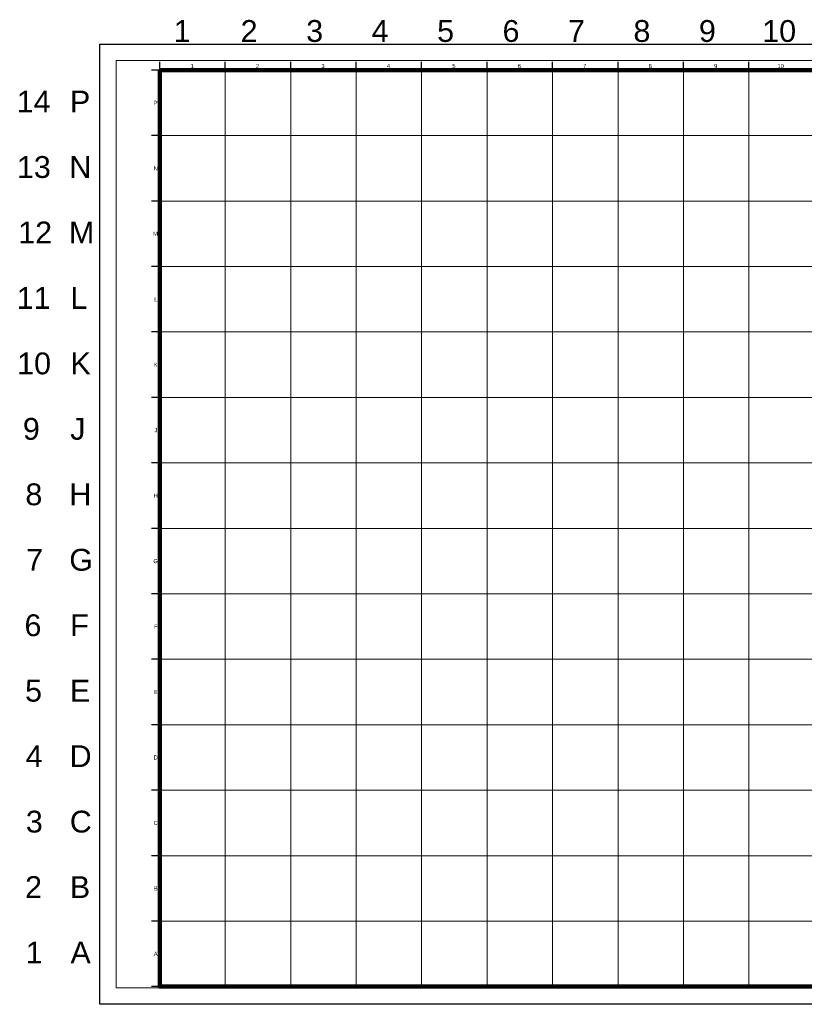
# Paper-space layout 'Layout1' of a CAD drawing. Header units: inches. Extents: x -1.8 to 34, y 0 to 22.6.
# Tile 1 of 3: x -1.8 to 16.1, y 0 to 22.6. Entities that reach past the tile are written whole.
import ezdxf
from ezdxf.enums import TextEntityAlignment as Align

# ---------------------------------------------------------------- set-up
doc = ezdxf.new("R2010")
doc.units = ezdxf.units.IN
doc.header["$MEASUREMENT"] = 0
doc.layers.add('G-ANNO-NPLT', color=5, linetype='Continuous', lineweight=0, true_color=0x0000ff, plot=False)
doc.layers.add('G-ANNO-TTLB-GRID', color=5, linetype='Continuous', lineweight=0, true_color=0x0000ff, plot=False)
doc.layers.add('G-ANNO-TEXT', color=7, linetype='Continuous', lineweight=30)
doc.layers.add('G-ANNO-TTLB', color=7, linetype='Continuous', lineweight=30)
doc.styles.add('Style-Arial', font='arial.ttf')

psp = doc.layouts.get("Layout1")

# ---------------------------------------------------------------- linework, layer by layer
at = {"layer": 'G-ANNO-NPLT', "linetype": 'Continuous', "ltscale": 0.999998, "flags": 128}
psp.add_lwpolyline([(0.375, 21.625), (33.625, 21.625), (33.625, 0.375), (0.375, 0.375), (0.375, 21.625)], close=True, dxfattribs=at)
at = {"layer": 'G-ANNO-TEXT', "lineweight": 30}
for p, q in [((1.375, 21.406), (1.375, 21.594)), ((2.875, 21.406), (2.875, 21.594)), ((4.375, 21.406), (4.375, 21.594)), ((5.875, 21.406), (5.875, 21.594)), ((7.375, 21.406), (7.375, 21.594)), ((8.875, 21.406), (8.875, 21.594)), ((10.375, 21.406), (10.375, 21.594)), ((11.875, 21.406), (11.875, 21.594)), ((13.375, 21.406), (13.375, 21.594)), ((14.875, 21.406), (14.875, 21.594)), ((1.375, 21.406), (1.188, 21.406)), ((1.375, 19.906), (1.188, 19.906)), ((1.375, 18.406), (1.188, 18.406)), ((1.375, 16.906), (1.188, 16.906)), ((1.375, 15.406), (1.188, 15.406)), ((1.375, 13.906), (1.188, 13.906)), ((1.375, 12.406), (1.188, 12.406)), ((1.375, 10.906), (1.188, 10.906)), ((1.375, 9.406), (1.188, 9.406)), ((1.375, 7.906), (1.188, 7.906)), ((1.375, 6.406), (1.188, 6.406)), ((1.375, 4.906), (1.188, 4.906)), ((1.375, 3.406), (1.188, 3.406)), ((1.375, 1.906), (1.188, 1.906)), ((1.375, 0.406), (1.188, 0.406))]:
    psp.add_line(p, q, dxfattribs=at)
at = {"layer": 'G-ANNO-TTLB', "flags": 128}
psp.add_lwpolyline([(0, 22), (34, 22), (34, 0), (0, 0), (0, 22)], close=True, dxfattribs=at)
at = {"layer": 'G-ANNO-TTLB', "lineweight": 100, "flags": 128}
psp.add_lwpolyline([(1.375, 21.406), (33.25, 21.406), (33.25, 0.406), (1.375, 0.406), (1.375, 21.406)], close=True, dxfattribs=at)
at = {"layer": 'G-ANNO-TTLB-GRID', "ltscale": 0.999996, "transparency": 33554457}
for p, q in [((2.875, 21.406), (2.875, 0.406)), ((5.875, 21.406), (5.875, 0.406)), ((8.875, 21.406), (8.875, 0.406)), ((11.875, 21.406), (11.875, 0.406)), ((14.875, 21.406), (14.875, 0.406)), ((1.375, 19.906), (31.375, 19.906)), ((1.375, 16.906), (31.375, 16.906)), ((1.375, 13.906), (31.375, 13.906)), ((1.375, 10.906), (31.375, 10.906)), ((1.375, 7.906), (31.375, 7.906)), ((1.375, 4.906), (31.375, 4.906)), ((1.375, 1.906), (31.375, 1.906))]:
    psp.add_line(p, q, dxfattribs=at)
at = {"layer": 'G-ANNO-TTLB-GRID', "ltscale": 0.999996, "transparency": 33554508}
for p, q in [((4.375, 21.406), (4.375, 0.406)), ((7.375, 21.406), (7.375, 0.406)), ((10.375, 21.406), (10.375, 0.406)), ((13.375, 21.406), (13.375, 0.406)), ((1.375, 18.406), (31.375, 18.406)), ((1.375, 15.406), (31.375, 15.406)), ((1.375, 12.406), (31.375, 12.406)), ((1.375, 9.406), (31.375, 9.406)), ((1.375, 6.406), (31.375, 6.406)), ((1.375, 3.406), (31.375, 3.406))]:
    psp.add_line(p, q, dxfattribs=at)

# ---------------------------------------------------------------- texts
at = {"layer": 'G-ANNO-NPLT', "linetype": 'Continuous', "style": 'Style-Arial'}
for s, p in [('2', (3.421, 22.303)), ('3', (4.923, 22.303)), ('6', (9.423, 22.303)), ('9', (13.923, 22.303)), ('10', (15.568, 22.303)), ('1', (1.887, 22.303)), ('4', (6.422, 22.303)), ('5', (7.924, 22.303)), ('7', (10.923, 22.303)), ('8', (12.423, 22.303)), ('14', (-1.517, 20.686)), ('P', (-0.452, 20.686)), ('13', (-1.512, 19.186)), ('N', (-0.447, 19.186)), ('12', (-1.482, 17.686)), ('M', (-0.417, 17.686)), ('11', (-1.518, 16.186)), ('L', (-0.479, 16.186)), ('10', (-1.506, 14.686)), ('K', (-0.441, 14.686)), ('9', (-1.569, 13.186)), ('J', (-0.504, 13.186)), ('8', (-1.512, 11.686)), ('H', (-0.447, 11.686)), ('7', (-1.493, 10.186)), ('G', (-0.428, 10.186)), ('6', (-1.532, 8.686)), ('F', (-0.467, 8.686)), ('5', (-1.519, 7.186)), ('E', (-0.454, 7.186)), ('4', (-1.505, 5.686)), ('D', (-0.44, 5.686)), ('3', (-1.501, 4.186)), ('C', (-0.436, 4.186)), ('2', (-1.519, 2.686)), ('B', (-0.454, 2.686)), ('1', (-1.505, 1.186)), ('A', (-0.44, 1.186))]:
    psp.add_text(s, height=0.5, dxfattribs=at).set_placement(p, align=Align.MIDDLE_CENTER)
at = {"layer": 'G-ANNO-TEXT', "linetype": 'Continuous', "style": 'Style-Arial'}
for s, p in [('1', (2.117, 21.5)), ('2', (3.614, 21.5)), ('3', (5.114, 21.5)), ('4', (6.614, 21.5)), ('5', (8.114, 21.5)), ('6', (9.614, 21.5)), ('7', (11.114, 21.5)), ('8', (12.614, 21.5)), ('9', (14.114, 21.5)), ('10', (15.602, 21.5)), ('P', (1.281, 20.656)), ('N', (1.281, 19.156)), ('M', (1.278, 17.656)), ('L', (1.284, 16.156)), ('K', (1.28, 14.656)), ('J', (1.286, 13.156)), ('H', (1.281, 11.656)), ('G', (1.279, 10.156)), ('F', (1.283, 8.656)), ('E', (1.281, 7.156)), ('D', (1.28, 5.656)), ('C', (1.28, 4.156)), ('B', (1.281, 2.656)), ('A', (1.28, 1.156))]:
    psp.add_text(s, height=0.0937, dxfattribs=at).set_placement(p, align=Align.MIDDLE_CENTER)

doc.saveas('drawing.dxf')
